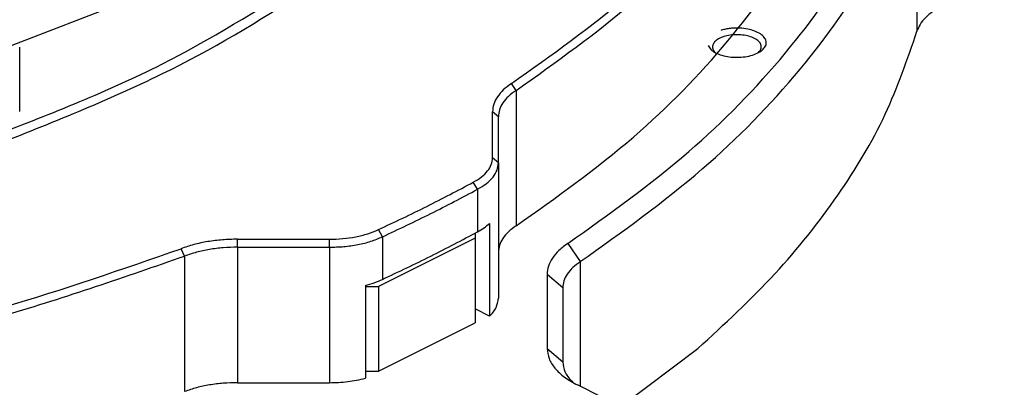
# Model space of a CAD drawing. Header units: inches. Extents: x -343 to 520, y -275 to 283.
# Tile 14 of 42: x -81 to -31, y -215 to -196. Entities that reach past the tile are written whole.
import ezdxf

# ---------------------------------------------------------------- set-up
doc = ezdxf.new("R2010")
doc.units = ezdxf.units.IN
doc.layers.add('1', color=7, linetype='Continuous')
doc.dimstyles.get("Standard").update_dxf_attribs({"dimtxt": 0.18, "dimasz": 0.18, "dimexe": 0.18, "dimexo": 0.0625, "dimgap": 0.09, "dimtad": 0, "dimtih": 1, "dimtoh": 1, "dimdec": 4, "dimzin": 0, "dimdsep": 46, "dimtxsty": 'Standard', "dimcen": 0.09, "dimadec": 0, "dimazin": 0, "dimtfac": 1, "dimtdec": 4, "dimtofl": 0, "dimtmove": 0, "dimatfit": 3, "dimfxl": 1, "dimtolj": 1, "dimtzin": 0, "dimarcsym": 0})

# ---------------------------------------------------------------- blocks, each defined once
blk = doc.blocks.new('E7018-22581_smp_connector_ring__143', base_point=(-216.35, -226.202))
at = {"color": 7, "linetype": 'Continuous'}
for p, q in [((-81.216, -200.66), (-81.216, -197.369)), ((-56.992, -203.028), (-56.992, -200.674)), ((-56.692, -203.288), (-56.692, -200.933)), ((-56.692, -203.288), (-56.692, -210.233)), ((-57.143, -206.393), (-57.143, -211.156)), ((-70.061, -207.208), (-65.352, -207.208)), ((-70.061, -207.618), (-65.352, -207.618)), ((-63.507, -209.575), (-63.507, -214.338)), ((-57.143, -211.156), (-57.887, -210.784)), ((-70.061, -214.563), (-65.352, -214.563))]:
    blk.add_line(p, q, dxfattribs=at)
at = {"color": 1, "linetype": 'Continuous'}
for p, q in [((-55.785, -199.579), (-56.025, -199.229)), ((-55.785, -199.579), (-55.785, -206.524)), ((-56.692, -200.933), (-56.992, -200.674)), ((-56.692, -203.288), (-56.992, -203.028)), ((-57.759, -204.648), (-57.979, -204.286)), ((-57.759, -204.648), (-57.759, -206.83)), ((-62.632, -207.084), (-62.836, -206.715)), ((-70.061, -207.618), (-70.061, -207.208)), ((-65.352, -207.618), (-65.352, -207.208)), ((-62.632, -207.084), (-62.632, -209.267)), ((-72.77, -208.071), (-72.951, -207.692)), ((-70.061, -207.618), (-70.061, -214.563)), ((-65.352, -207.618), (-65.352, -214.563)), ((-72.77, -208.071), (-72.77, -215.017))]:
    blk.add_line(p, q, dxfattribs=at)
at = {"color": 7, "linetype": 'Continuous'}
for points, knots in [([(-82.529, -202.404), (-79.631, -201.255), (-74.095, -199.062), (-66.736, -194.768), (-60.731, -189.989), (-56.309, -184.744), (-53.406, -179.131), (-53.031, -175.186), (-52.85, -173.279)], [0, 0, 0, 0, 9.341718, 17.844153, 25.46308, 32.240392, 38.333756, 44.034734, 44.034734, 44.034734, 44.034734]), ([(-56.025, -199.229), (-53.972, -197.77), (-50.05, -194.984), (-45.22, -190.041), (-41.505, -184.874), (-40.14, -181.084), (-39.485, -179.264)], [0, 0, 0, 0, 7.539025, 14.402554, 20.657586, 26.43677, 26.43677, 26.43677, 26.43677]), ([(-55.785, -199.579), (-53.725, -198.115), (-49.79, -195.319), (-44.943, -190.359), (-41.214, -185.174), (-39.845, -181.371), (-39.188, -179.544)], [0, 0, 0, 0, 7.565263, 14.452679, 20.72948, 26.528777, 26.528777, 26.528777, 26.528777]), ([(-55.785, -206.524), (-53.725, -205.061), (-49.79, -202.264), (-44.943, -197.305), (-41.214, -192.12), (-39.845, -188.316), (-39.188, -186.49)], [0, 0, 0, 0, 7.565263, 14.452679, 20.72948, 26.528777, 26.528777, 26.528777, 26.528777]), ([(-82.449, -201.872), (-79.567, -200.749), (-74.059, -198.603), (-69.048, -195.47), (-66.659, -193.977)], [0, 0, 0, 0, 9.256425, 17.688177, 17.688177, 17.688177, 17.688177]), ([(-56.025, -199.229), (-56.168, -199.332), (-56.438, -199.527), (-56.747, -199.888), (-56.953, -200.272), (-56.979, -200.543), (-56.992, -200.674)], [0, 0, 0, 0, 0.528253, 0.996662, 1.416005, 1.807005, 1.807005, 1.807005, 1.807005]), ([(-55.785, -199.579), (-55.919, -199.676), (-56.173, -199.859), (-56.463, -200.197), (-56.655, -200.557), (-56.68, -200.811), (-56.692, -200.933)], [0, 0, 0, 0, 0.495237, 0.934371, 1.327505, 1.694067, 1.694067, 1.694067, 1.694067]), ([(-57.979, -204.286), (-57.835, -204.2), (-57.564, -204.04), (-57.248, -203.729), (-57.034, -203.391), (-57.006, -203.145), (-56.992, -203.028)], [0, 0, 0, 0, 0.50174, 0.93975, 1.322693, 1.672498, 1.672498, 1.672498, 1.672498]), ([(-57.759, -204.648), (-57.603, -204.555), (-57.311, -204.382), (-56.968, -204.046), (-56.737, -203.68), (-56.707, -203.415), (-56.692, -203.288)], [0, 0, 0, 0, 0.542421, 1.015946, 1.429938, 1.808106, 1.808106, 1.808106, 1.808106]), ([(-62.836, -206.715), (-62.008, -206.324), (-60.371, -205.551), (-58.77, -204.704), (-57.979, -204.286)], [0, 0, 0, 0, 2.746142, 5.430921, 5.430921, 5.430921, 5.430921]), ([(-62.632, -207.084), (-61.802, -206.692), (-60.159, -205.917), (-58.553, -205.068), (-57.759, -204.648)], [0, 0, 0, 0, 2.755176, 5.448786, 5.448786, 5.448786, 5.448786]), ([(-65.352, -207.208), (-65.122, -207.202), (-64.669, -207.19), (-64.01, -207.092), (-63.395, -206.945), (-63.017, -206.789), (-62.836, -206.715)], [0, 0, 0, 0, 0.688385, 1.358902, 1.994814, 2.58175, 2.58175, 2.58175, 2.58175]), ([(-57.759, -206.83), (-57.644, -206.765), (-57.424, -206.639), (-57.234, -206.472), (-57.143, -206.393)], [0, 0, 0, 0, 0.3965923, 0.7573245, 0.7573245, 0.7573245, 0.7573245]), ([(-55.785, -206.524), (-55.919, -206.621), (-56.173, -206.804), (-56.463, -207.142), (-56.655, -207.502), (-56.68, -207.756), (-56.692, -207.879)], [0, 0, 0, 0, 0.495237, 0.934371, 1.327505, 1.694067, 1.694067, 1.694067, 1.694067]), ([(-70.061, -207.208), (-70.319, -207.214), (-70.829, -207.226), (-71.577, -207.322), (-72.288, -207.466), (-72.734, -207.618), (-72.951, -207.692)], [0, 0, 0, 0, 0.772583, 1.530156, 2.258413, 2.9445, 2.9445, 2.9445, 2.9445]), ([(-65.352, -207.618), (-65.104, -207.611), (-64.614, -207.599), (-63.902, -207.492), (-63.236, -207.333), (-62.828, -207.165), (-62.632, -207.084)], [0, 0, 0, 0, 0.7442, 1.469083, 2.156555, 2.791082, 2.791082, 2.791082, 2.791082]), ([(-62.632, -209.267), (-61.802, -208.875), (-60.159, -208.099), (-58.553, -207.25), (-57.759, -206.83)], [0, 0, 0, 0, 2.755176, 5.448786, 5.448786, 5.448786, 5.448786]), ([(-112.881, -215.962), (-109.311, -215.647), (-102.261, -215.024), (-91.97, -213.225), (-82.174, -210.902), (-75.973, -208.744), (-72.951, -207.692)], [0, 0, 0, 0, 10.747141, 21.224477, 31.313678, 40.908629, 40.908629, 40.908629, 40.908629]), ([(-70.061, -207.618), (-70.303, -207.623), (-70.781, -207.634), (-71.482, -207.724), (-72.148, -207.86), (-72.567, -208.002), (-72.77, -208.071)], [0, 0, 0, 0, 0.724297, 1.434522, 2.117262, 2.760468, 2.760468, 2.760468, 2.760468]), ([(-112.84, -216.37), (-109.257, -216.054), (-102.182, -215.429), (-91.855, -213.624), (-82.025, -211.292), (-75.803, -209.127), (-72.77, -208.071)], [0, 0, 0, 0, 10.784544, 21.298344, 31.422658, 41.051003, 41.051003, 41.051003, 41.051003]), ([(-63.507, -209.575), (-63.353, -209.532), (-63.055, -209.449), (-62.77, -209.326), (-62.632, -209.267)], [0, 0, 0, 0, 0.4788426, 0.928434, 0.928434, 0.928434, 0.928434]), ([(-57.143, -211.156), (-57.013, -211.015), (-56.768, -210.752), (-56.716, -210.398), (-56.692, -210.233)], [0, 0, 0, 0, 0.560094, 1.048515, 1.048515, 1.048515, 1.048515]), ([(-65.352, -214.563), (-65.034, -214.554), (-64.412, -214.537), (-63.804, -214.403), (-63.507, -214.338)], [0, 0, 0, 0, 0.951401, 1.862452, 1.862452, 1.862452, 1.862452]), ([(-70.061, -214.563), (-70.303, -214.569), (-70.781, -214.58), (-71.482, -214.67), (-72.148, -214.805), (-72.567, -214.948), (-72.77, -215.017)], [0, 0, 0, 0, 0.724297, 1.434522, 2.117262, 2.760468, 2.760468, 2.760468, 2.760468])]:
    blk.add_open_spline(points, degree=3, knots=knots, dxfattribs=at)
blk = doc.blocks.new('N2398-62570_port_scale_rf_probe_card_ring__145', base_point=(-216.35, -226.202))
blk.add_blockref('E7018-22581_smp_connector_ring__143', (-216.35, -226.202))
blk = doc.blocks.new('psrf_probe_card_unit__146', base_point=(-216.35, -226.202))
blk.add_blockref('N2398-62570_port_scale_rf_probe_card_ring__145', (-216.35, -226.202))
blk = doc.blocks.new('probecard_stiffener_1__147', base_point=(-277.25, -266.577))
at = {"color": 1, "linetype": 'Continuous'}
for p, q in [((-35.249, -187.54), (-35.249, -196.546)), ((-53.134, -207.424), (-52.495, -208.357)), ((-52.495, -208.357), (-52.495, -214.753)), ((-53.397, -209.708), (-54.197, -209.016)), ((-54.197, -212.804), (-53.397, -213.497))]:
    blk.add_line(p, q, dxfattribs=at)
at = {"color": 7, "linetype": 'Continuous'}
for p, q in [((-45.258, -196.492), (-45.296, -196.505)), ((-45.599, -197.619), (-45.581, -197.636)), ((-43.363, -197.636), (-43.359, -197.631)), ((-54.197, -209.016), (-54.197, -212.804)), ((-53.397, -209.708), (-53.397, -213.497)), ((-50.417, -215.792), (-46.475, -212.809)), ((-52.951, -214.473), (-52.856, -214.563)), ((-28.712, -226.644), (-52.645, -214.678))]:
    blk.add_line(p, q, dxfattribs=at)
for points, knots in [([(-53.134, -207.424), (-51.018, -205.915), (-46.973, -203.031), (-41.987, -197.923), (-38.145, -192.585), (-36.724, -188.671), (-36.041, -186.791)], [0, 0, 0, 0, 7.78273, 14.872588, 21.338043, 27.313993, 27.313993, 27.313993, 27.313993]), ([(-52.495, -208.357), (-50.359, -206.835), (-46.278, -203.925), (-41.248, -198.771), (-37.372, -193.386), (-35.938, -189.437), (-35.249, -187.54)], [0, 0, 0, 0, 7.852141, 15.005231, 21.528349, 27.557597, 27.557597, 27.557597, 27.557597]), ([(-43.09, -244.791), (-38.46, -243.217), (-29.46, -240.159), (-16.852, -234.459), (-5.548, -228.155), (4.288, -221.24), (12.561, -213.814), (19.104, -205.935), (24.026, -197.731), (25.751, -191.874), (26.587, -189.037)], [0, 0, 0, 0, 14.663837, 28.502462, 41.442015, 53.441769, 64.503168, 74.680848, 84.094437, 92.936801, 92.936801, 92.936801, 92.936801]), ([(-33.976, -195.272), (-34.136, -195.359), (-34.438, -195.523), (-34.815, -195.835), (-35.103, -196.169), (-35.202, -196.425), (-35.249, -196.546)], [0, 0, 0, 0, 0.544195, 1.03033, 1.461497, 1.848887, 1.848887, 1.848887, 1.848887]), ([(-46.475, -212.809), (-45.118, -211.562), (-42.497, -209.152), (-39.282, -205.1), (-36.756, -200.943), (-35.742, -197.984), (-35.249, -196.546)], [0, 0, 0, 0, 5.521578, 10.66357, 15.473359, 20.022022, 20.022022, 20.022022, 20.022022]), ([(-45.941, -197.283), (-45.899, -197.352), (-45.806, -197.504), (-45.552, -197.663), (-45.235, -197.788), (-44.859, -197.865), (-44.457, -197.89), (-44.056, -197.861), (-43.685, -197.78), (-43.37, -197.653), (-43.131, -197.487), (-42.982, -197.285), (-42.959, -197.053), (-43.07, -196.838), (-43.281, -196.661), (-43.573, -196.52), (-43.928, -196.42), (-44.186, -196.397), (-44.32, -196.385)], [0, 0, 0, 0, 0.238064, 0.52958, 0.875271, 1.262599, 1.671889, 2.080317, 2.465174, 2.807162, 3.094478, 3.329164, 3.53571, 3.757014, 4.025626, 4.350181, 4.722621, 5.125618, 5.125618, 5.125618, 5.125618]), ([(-44.32, -196.385), (-44.401, -196.383), (-44.564, -196.378), (-44.804, -196.397), (-45.037, -196.432), (-45.185, -196.472), (-45.258, -196.492)], [0, 0, 0, 0, 0.2444885, 0.4871509, 0.7232095, 0.9482081, 0.9482081, 0.9482081, 0.9482081]), ([(-43.359, -197.631), (-43.313, -197.578), (-43.227, -197.478), (-43.212, -197.269), (-43.32, -197.083), (-43.517, -196.932), (-43.786, -196.815), (-44.108, -196.741), (-44.459, -196.714), (-44.811, -196.737), (-45.136, -196.808), (-45.409, -196.921), (-45.612, -197.07), (-45.728, -197.253), (-45.724, -197.462), (-45.642, -197.565), (-45.599, -197.619)], [0, 0, 0, 0, 0.206651, 0.38769, 0.584755, 0.827446, 1.121385, 1.456552, 1.814629, 2.173584, 2.511249, 2.808878, 3.055593, 3.25546, 3.436198, 3.639691, 3.639691, 3.639691, 3.639691]), ([(-53.134, -207.424), (-53.292, -207.538), (-53.588, -207.753), (-53.928, -208.151), (-54.154, -208.573), (-54.183, -208.872), (-54.197, -209.016)], [0, 0, 0, 0, 0.58102, 1.09638, 1.557951, 1.988474, 1.988474, 1.988474, 1.988474]), ([(-52.495, -208.357), (-52.628, -208.454), (-52.88, -208.637), (-53.169, -208.974), (-53.36, -209.333), (-53.385, -209.586), (-53.397, -209.708)], [0, 0, 0, 0, 0.493319, 0.930889, 1.322789, 1.688327, 1.688327, 1.688327, 1.688327]), ([(-54.197, -212.804), (-54.175, -212.981), (-54.13, -213.352), (-53.791, -213.859), (-53.293, -214.32), (-52.871, -214.553), (-52.645, -214.678)], [0, 0, 0, 0, 0.526924, 1.108382, 1.779037, 2.550855, 2.550855, 2.550855, 2.550855]), ([(-53.397, -213.497), (-53.373, -213.67), (-53.324, -214.039), (-53.08, -214.323), (-52.951, -214.473)], [0, 0, 0, 0, 0.513228, 1.093687, 1.093687, 1.093687, 1.093687])]:
    blk.add_open_spline(points, degree=3, knots=knots, dxfattribs=at)
blk = doc.blocks.new('probe_card_stiffener_E7018-24155__148', base_point=(-277.25, -266.577))
blk.add_blockref('probecard_stiffener_1__147', (-277.25, -266.577))
blk = doc.blocks.new('handle_E7018-24955__149', base_point=(-175.459, -213.966))
at = {"color": 7, "linetype": 'Continuous'}
for p, q in [((-57.887, -207.161), (-62.837, -209.636)), ((-57.887, -206.895), (-57.887, -207.161)), ((-57.887, -207.161), (-57.887, -211.491)), ((-63.507, -209.636), (-62.837, -209.636)), ((-62.837, -209.636), (-62.837, -213.966)), ((-62.837, -213.966), (-57.887, -211.491)), ((-63.507, -213.966), (-62.837, -213.966))]:
    blk.add_line(p, q, dxfattribs=at)
blk = doc.blocks.new('probe_card_stiffner_assy_E7018-64155__150', base_point=(-277.25, -266.577))
for name, p in [('probe_card_stiffener_E7018-24155__148', (-277.25, -266.577)), ('handle_E7018-24955__149', (-175.459, -213.966))]:
    blk.add_blockref(name, p)
blk = doc.blocks.new('probe_card_assy__152', base_point=(-277.25, -266.577))
for name, p in [('probe_card_stiffner_assy_E7018-64155__150', (-277.25, -266.577)), ('psrf_probe_card_unit__146', (-216.35, -226.202))]:
    blk.add_blockref(name, p)
blk = doc.blocks.new('gen2', base_point=(-124.85, -182))
blk.add_blockref('probe_card_assy__152', (-277.25, -266.577))
blk = doc.blocks.new('1')
blk.add_blockref('gen2', (-124.85, -182))
at = {"layer": '1', "color": 1, "linetype": 'Continuous', "has_arrowhead": 0}
for points in [[(-178.969, -199.762), (38.032, -150.967)], [(-122.078, -212.918), (38.032, -150.967)]]:
    blk.add_leader(points, dimstyle='Standard', dxfattribs=at)

msp = doc.modelspace()

# ---------------------------------------------------------------- block references
at = {"layer": '1'}
msp.add_blockref('1', (0, 0), dxfattribs=at)

doc.saveas('drawing.dxf')
